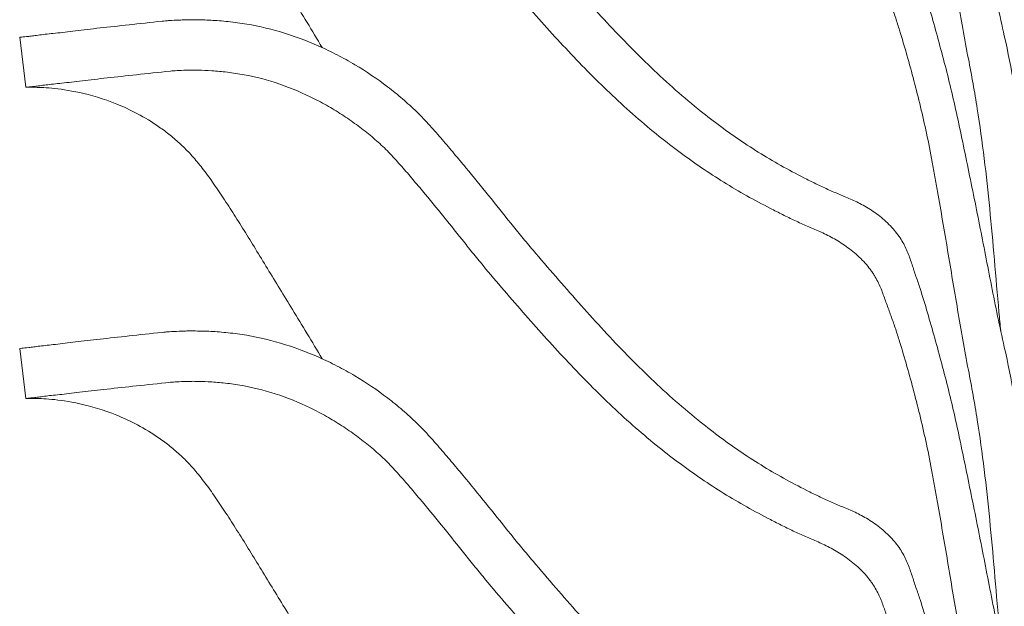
# Model space of a CAD drawing. Header units: centimetres. Extents: x -28 to 145, y -313 to 96.
# Tile 48 of 64: x 79 to 94, y -101 to -92. Entities that reach past the tile are written whole.
import ezdxf

# ---------------------------------------------------------------- set-up
doc = ezdxf.new("R2010")
doc.units = ezdxf.units.CM
doc.layers.add('Main lines', color=7, linetype='Continuous', lineweight=13, true_color=0x000000)
doc.layers.add('Predefinito', color=7, linetype='Continuous', true_color=0x000000)

# ---------------------------------------------------------------- blocks, each defined once
blk = doc.blocks.new('CB-298_Petal_Stacked_2D_Side')
at = {"layer": 'Main lines'}
for p, q in [((-39.217, 106.049), (-39.125, 105.282)), ((-39.217, 101.276), (-39.125, 100.509))]:
    blk.add_line(p, q, dxfattribs=at)
for points, knots in [([(-28.809, 104.954), (-29.072, 105.167), (-29.325, 105.393), (-29.694, 105.749), (-29.816, 105.87), (-30.055, 106.116), (-30.173, 106.242), (-30.409, 106.496), (-30.526, 106.625), (-30.758, 106.887), (-30.874, 107.019), (-31.106, 107.286), (-31.222, 107.421), (-31.395, 107.625), (-31.453, 107.694), (-31.567, 107.833), (-31.624, 107.902), (-31.793, 108.113), (-31.906, 108.254), (-32.135, 108.538), (-32.251, 108.68), (-32.429, 108.894), (-32.488, 108.966), (-32.608, 109.109), (-32.669, 109.18), (-32.761, 109.288), (-32.793, 109.324), (-32.856, 109.396), (-32.888, 109.432), (-32.953, 109.503), (-32.986, 109.539), (-33.053, 109.609), (-33.088, 109.644), (-33.193, 109.747), (-33.265, 109.813), (-33.415, 109.941), (-33.492, 110.003), (-33.729, 110.184), (-33.896, 110.298), (-34.161, 110.455), (-34.252, 110.505), (-34.436, 110.6), (-34.529, 110.644), (-34.814, 110.77), (-35.011, 110.842), (-35.214, 110.903)], [125.20917, 125.20917, 125.20917, 125.20917, 137.990286, 137.990286, 144.380844, 144.380844, 150.771402, 150.771402, 157.161961, 157.161961, 163.552519, 163.552519, 169.943077, 169.943077, 173.138356, 173.138356, 176.333635, 176.333635, 182.724193, 182.724193, 189.114751, 189.114751, 192.310031, 192.310031, 195.50531, 195.50531, 197.102949, 197.102949, 198.700589, 198.700589, 200.298228, 200.298228, 201.895868, 201.895868, 205.091147, 205.091147, 208.286426, 208.286426, 214.676984, 214.676984, 217.872263, 217.872263, 221.067542, 221.067542, 227.4581, 227.4581, 227.4581, 227.4581]), ([(-35.225, 110.103), (-35.041, 110.039), (-34.865, 109.964), (-34.611, 109.837), (-34.528, 109.792), (-34.369, 109.698), (-34.291, 109.65), (-34.14, 109.549), (-34.067, 109.496), (-33.925, 109.389), (-33.855, 109.334), (-33.755, 109.249), (-33.723, 109.22), (-33.659, 109.162), (-33.627, 109.132), (-33.535, 109.041), (-33.476, 108.978), (-33.389, 108.881), (-33.36, 108.848), (-33.303, 108.783), (-33.274, 108.75), (-33.189, 108.651), (-33.133, 108.584), (-32.966, 108.386), (-32.856, 108.252), (-32.639, 107.985), (-32.532, 107.851), (-32.373, 107.652), (-32.32, 107.585), (-32.213, 107.453), (-32.159, 107.387), (-31.998, 107.192), (-31.889, 107.064), (-31.671, 106.811), (-31.562, 106.686), (-31.344, 106.437), (-31.236, 106.315), (-31.016, 106.073), (-30.906, 105.954), (-30.684, 105.719), (-30.573, 105.603), (-30.347, 105.376), (-30.232, 105.264), (-30.001, 105.045), (-29.883, 104.938), (-29.645, 104.73), (-29.523, 104.628), (-29.4, 104.529)], [605.160599, 605.160599, 605.160599, 605.160599, 611.163291, 611.163291, 614.164637, 614.164637, 617.165983, 617.165983, 620.167329, 620.167329, 623.168675, 623.168675, 624.669348, 624.669348, 626.170021, 626.170021, 629.171367, 629.171367, 630.67204, 630.67204, 632.172714, 632.172714, 635.17406, 635.17406, 641.176752, 641.176752, 647.179444, 647.179444, 650.18079, 650.18079, 653.182136, 653.182136, 659.184828, 659.184828, 665.18752, 665.18752, 671.190212, 671.190212, 677.192904, 677.192904, 683.195596, 683.195596, 689.198288, 689.198288, 695.200981, 695.200981, 701.203673, 701.203673, 701.203673, 701.203673]), ([(-24.104, 106.071), (-24.175, 106.388), (-24.24, 106.702), (-24.332, 107.17), (-24.362, 107.326), (-24.423, 107.636), (-24.454, 107.791), (-24.515, 108.1), (-24.546, 108.254), (-24.608, 108.562), (-24.64, 108.715), (-24.702, 109.021), (-24.734, 109.174), (-24.798, 109.477), (-24.83, 109.628), (-24.864, 109.778)], [0, 0, 0, 0, 11.118981, 11.118981, 16.678471, 16.678471, 22.237961, 22.237961, 27.797452, 27.797452, 33.356942, 33.356942, 38.916432, 38.916432, 44.475923, 44.475923, 44.475923, 44.475923]), ([(-29.4, 109.302), (-29.19, 109.133), (-28.974, 108.973), (-28.639, 108.746), (-28.526, 108.672), (-28.295, 108.529), (-28.177, 108.459), (-27.938, 108.325), (-27.817, 108.26), (-27.632, 108.165), (-27.57, 108.134), (-27.445, 108.072), (-27.383, 108.041), (-27.256, 107.982), (-27.193, 107.954), (-27.066, 107.899), (-27.002, 107.872), (-26.872, 107.814), (-26.806, 107.782), (-26.703, 107.725), (-26.668, 107.705), (-26.599, 107.661), (-26.564, 107.638), (-26.495, 107.589), (-26.461, 107.563), (-26.394, 107.508), (-26.362, 107.479), (-26.3, 107.42), (-26.269, 107.389), (-26.213, 107.327), (-26.188, 107.296), (-26.152, 107.248), (-26.14, 107.232), (-26.119, 107.2), (-26.108, 107.184), (-26.079, 107.137), (-26.062, 107.106), (-26.015, 107.014), (-25.991, 106.954), (-25.958, 106.865), (-25.948, 106.835), (-25.926, 106.775), (-25.915, 106.745), (-25.882, 106.654), (-25.859, 106.593), (-25.814, 106.469), (-25.792, 106.407), (-25.751, 106.283), (-25.731, 106.22), (-25.634, 105.905), (-25.56, 105.646), (-25.421, 105.119), (-25.357, 104.852), (-25.298, 104.58)], [701.203673, 701.203673, 701.203673, 701.203673, 711.391644, 711.391644, 716.48563, 716.48563, 721.579615, 721.579615, 726.673601, 726.673601, 729.220594, 729.220594, 731.767587, 731.767587, 734.31458, 734.31458, 736.861572, 736.861572, 739.408565, 739.408565, 740.682062, 740.682062, 741.955558, 741.955558, 743.229055, 743.229055, 744.502551, 744.502551, 745.776047, 745.776047, 747.049544, 747.049544, 747.686292, 747.686292, 748.32304, 748.32304, 749.596537, 749.596537, 752.14353, 752.14353, 753.417026, 753.417026, 754.690522, 754.690522, 757.237515, 757.237515, 759.784508, 759.784508, 762.331501, 762.331501, 772.519472, 772.519472, 782.707444, 782.707444, 782.707444, 782.707444]), ([(-25.129, 108.458), (-25.103, 108.308), (-25.077, 108.158), (-25.025, 107.856), (-24.999, 107.705), (-24.948, 107.402), (-24.923, 107.251), (-24.872, 106.947), (-24.846, 106.794), (-24.795, 106.489), (-24.769, 106.336), (-24.714, 106.029), (-24.686, 105.874), (-24.655, 105.719)], [793.717652, 793.717652, 793.717652, 793.717652, 799.222756, 799.222756, 804.72786, 804.72786, 810.232964, 810.232964, 815.738068, 815.738068, 821.243173, 821.243173, 826.748277, 826.748277, 826.748277, 826.748277]), ([(-24.864, 105.005), (-24.895, 105.142), (-24.927, 105.278), (-24.994, 105.548), (-25.029, 105.682), (-25.1, 105.948), (-25.136, 106.08), (-25.209, 106.34), (-25.246, 106.469), (-25.32, 106.723), (-25.357, 106.847), (-25.417, 107.033), (-25.439, 107.094), (-25.47, 107.186), (-25.48, 107.216), (-25.501, 107.277), (-25.51, 107.306), (-25.52, 107.336)], [44.475923, 44.475923, 44.475923, 44.475923, 49.52175, 49.52175, 54.567578, 54.567578, 59.613406, 59.613406, 64.659234, 64.659234, 69.705062, 69.705062, 72.227976, 72.227976, 73.489433, 73.489433, 74.75089, 74.75089, 74.75089, 74.75089]), ([(-35.224, 106.965), (-35.16, 106.86), (-35.095, 106.754), (-34.881, 106.404), (-34.73, 106.152), (-34.575, 105.892)], [534.863965, 534.863965, 534.863965, 534.863965, 538.677082, 538.677082, 547.294086, 547.294086, 547.294086, 547.294086]), ([(-35.214, 106.131), (-35.415, 106.191), (-35.613, 106.234), (-35.852, 106.27), (-35.9, 106.276), (-35.994, 106.288), (-36.04, 106.293), (-36.176, 106.305), (-36.262, 106.311), (-36.425, 106.317), (-36.501, 106.318), (-36.608, 106.318), (-36.642, 106.317), (-36.707, 106.316), (-36.738, 106.315), (-36.824, 106.312), (-36.875, 106.309), (-36.941, 106.305), (-36.961, 106.303), (-36.998, 106.3), (-37.014, 106.299), (-37.028, 106.297)], [227.4581, 227.4581, 227.4581, 227.4581, 233.792591, 233.792591, 235.376213, 235.376213, 236.959836, 236.959836, 240.127081, 240.127081, 243.294326, 243.294326, 244.877949, 244.877949, 246.461572, 246.461572, 249.628817, 249.628817, 251.212439, 251.212439, 252.796062, 252.796062, 252.796062, 252.796062]), ([(-37.983, 106.193), (-38.051, 106.185), (-38.117, 106.178), (-38.242, 106.163), (-38.302, 106.156), (-38.416, 106.142), (-38.47, 106.135), (-38.573, 106.123), (-38.621, 106.117), (-38.713, 106.108), (-38.756, 106.103), (-38.836, 106.094), (-38.873, 106.09), (-38.942, 106.082), (-38.973, 106.077), (-39.03, 106.07), (-39.056, 106.066), (-39.125, 106.058), (-39.159, 106.055), (-39.205, 106.051), (-39.217, 106.049), (-39.217, 106.049)], [293.568252, 293.568252, 293.568252, 293.568252, 303.7613, 303.7613, 313.954348, 313.954348, 324.147395, 324.147395, 334.340443, 334.340443, 344.53349, 344.53349, 354.726538, 354.726538, 364.919586, 364.919586, 375.112633, 375.112633, 395.498728, 395.498728, 415.884678, 415.884678, 415.884678, 415.884678]), ([(-28.809, 100.181), (-29.072, 100.394), (-29.325, 100.62), (-29.694, 100.976), (-29.816, 101.097), (-30.055, 101.343), (-30.173, 101.469), (-30.409, 101.723), (-30.526, 101.852), (-30.758, 102.114), (-30.874, 102.246), (-31.106, 102.513), (-31.222, 102.648), (-31.395, 102.853), (-31.453, 102.921), (-31.567, 103.06), (-31.624, 103.129), (-31.793, 103.34), (-31.906, 103.481), (-32.135, 103.765), (-32.251, 103.907), (-32.429, 104.121), (-32.488, 104.193), (-32.608, 104.336), (-32.669, 104.408), (-32.761, 104.515), (-32.793, 104.551), (-32.856, 104.623), (-32.888, 104.659), (-32.953, 104.73), (-32.986, 104.766), (-33.053, 104.836), (-33.088, 104.871), (-33.193, 104.974), (-33.265, 105.04), (-33.415, 105.168), (-33.492, 105.23), (-33.729, 105.411), (-33.896, 105.525), (-34.161, 105.682), (-34.252, 105.732), (-34.436, 105.827), (-34.529, 105.872), (-34.814, 105.997), (-35.011, 106.07), (-35.214, 106.131)], [125.20917, 125.20917, 125.20917, 125.20917, 137.990286, 137.990286, 144.380844, 144.380844, 150.771402, 150.771402, 157.161961, 157.161961, 163.552519, 163.552519, 169.943077, 169.943077, 173.138356, 173.138356, 176.333635, 176.333635, 182.724193, 182.724193, 189.114751, 189.114751, 192.310031, 192.310031, 195.50531, 195.50531, 197.102949, 197.102949, 198.700589, 198.700589, 200.298228, 200.298228, 201.895868, 201.895868, 205.091147, 205.091147, 208.286426, 208.286426, 214.676984, 214.676984, 217.872263, 217.872263, 221.067542, 221.067542, 227.4581, 227.4581, 227.4581, 227.4581]), ([(-19.151, 94.169), (-19.259, 94.212), (-19.366, 94.258), (-19.595, 94.364), (-19.718, 94.426), (-19.96, 94.559), (-20.08, 94.63), (-20.316, 94.782), (-20.433, 94.862), (-20.605, 94.991), (-20.662, 95.035), (-20.774, 95.125), (-20.83, 95.171), (-21.102, 95.407), (-21.306, 95.61), (-21.594, 95.937), (-21.686, 96.049), (-21.82, 96.224), (-21.863, 96.283), (-21.949, 96.403), (-21.991, 96.464), (-22.197, 96.772), (-22.343, 97.028), (-22.605, 97.557), (-22.721, 97.83), (-22.876, 98.25), (-22.924, 98.392), (-23.014, 98.676), (-23.055, 98.818), (-23.169, 99.244), (-23.232, 99.528), (-23.312, 99.953), (-23.336, 100.095), (-23.369, 100.307), (-23.38, 100.378), (-23.4, 100.519), (-23.41, 100.589), (-23.456, 100.937), (-23.486, 101.211), (-23.542, 101.751), (-23.566, 102.017), (-23.614, 102.541), (-23.637, 102.8), (-23.71, 103.568), (-23.763, 104.071), (-23.868, 104.82), (-23.907, 105.069), (-23.997, 105.568), (-24.047, 105.819), (-24.104, 106.071)], [-146.059359, -146.059359, -146.059359, -146.059359, -142.269605, -142.269605, -137.82368, -137.82368, -133.377755, -133.377755, -128.93183, -128.93183, -126.708867, -126.708867, -124.485905, -124.485905, -115.594054, -115.594054, -111.148129, -111.148129, -108.925166, -108.925166, -106.702204, -106.702204, -97.810354, -97.810354, -88.918503, -88.918503, -84.472578, -84.472578, -80.026653, -80.026653, -71.134803, -71.134803, -66.688877, -66.688877, -64.465915, -64.465915, -62.242952, -62.242952, -53.351102, -53.351102, -44.459252, -44.459252, -35.567401, -35.567401, -17.783701, -17.783701, -8.89185, -8.89185, 0, 0, 0, 0]), ([(-24.655, 105.719), (-24.629, 105.591), (-24.606, 105.463), (-24.561, 105.208), (-24.54, 105.081), (-24.48, 104.7), (-24.445, 104.446), (-24.349, 103.681), (-24.303, 103.166), (-24.233, 102.374), (-24.21, 102.106), (-24.177, 101.738), (-24.168, 101.643), (-24.158, 101.547)], [826.748277, 826.748277, 826.748277, 826.748277, 831.298096, 831.298096, 835.847915, 835.847915, 844.947553, 844.947553, 863.146828, 863.146828, 872.246466, 872.246466, 875.417139, 875.417139, 875.417139, 875.417139]), ([(-37.873, 105.427), (-37.734, 105.442), (-37.584, 105.458), (-37.261, 105.493), (-37.088, 105.512), (-36.904, 105.531)], [539.855413, 539.855413, 539.855413, 539.855413, 560.406981, 560.406981, 580.958549, 580.958549, 580.958549, 580.958549]), ([(-36.904, 105.531), (-36.876, 105.534), (-36.842, 105.536), (-36.76, 105.541), (-36.713, 105.543), (-36.632, 105.545), (-36.604, 105.545), (-36.543, 105.545), (-36.511, 105.545), (-36.413, 105.543), (-36.343, 105.541), (-36.193, 105.531), (-36.113, 105.524), (-35.988, 105.509), (-35.945, 105.503), (-35.858, 105.49), (-35.815, 105.483), (-35.594, 105.442), (-35.411, 105.396), (-35.225, 105.331)], [580.958549, 580.958549, 580.958549, 580.958549, 583.983805, 583.983805, 587.009061, 587.009061, 588.521689, 588.521689, 590.034318, 590.034318, 593.059574, 593.059574, 596.08483, 596.08483, 597.597458, 597.597458, 599.110086, 599.110086, 605.160599, 605.160599, 605.160599, 605.160599]), ([(-39.125, 105.282), (-39.125, 105.282), (-39.113, 105.283), (-39.067, 105.288), (-39.032, 105.291), (-38.962, 105.299), (-38.936, 105.303), (-38.878, 105.311), (-38.847, 105.315), (-38.742, 105.328), (-38.661, 105.336), (-38.522, 105.351), (-38.473, 105.357), (-38.368, 105.369), (-38.313, 105.376), (-38.139, 105.397), (-38.012, 105.411), (-37.873, 105.427)], [416.65733, 416.65733, 416.65733, 416.65733, 437.097575, 437.097575, 457.649142, 457.649142, 467.924926, 467.924926, 478.20071, 478.20071, 498.752278, 498.752278, 509.028062, 509.028062, 519.303845, 519.303845, 539.855413, 539.855413, 539.855413, 539.855413]), ([(-39.125, 105.282), (-39.11, 105.282), (-39.07, 105.283), (-38.937, 105.282), (-38.844, 105.28), (-38.607, 105.258), (-38.463, 105.238), (-38.126, 105.164), (-37.934, 105.109), (-37.624, 104.984), (-37.517, 104.934), (-37.298, 104.818), (-37.186, 104.751), (-37.019, 104.634), (-36.963, 104.592), (-36.852, 104.503), (-36.797, 104.456), (-36.69, 104.356), (-36.639, 104.305), (-36.563, 104.222), (-36.537, 104.193), (-36.486, 104.131), (-36.46, 104.099), (-36.381, 104), (-36.328, 103.929), (-36.222, 103.779), (-36.168, 103.7), (-36.058, 103.534), (-36.002, 103.448), (-35.889, 103.272), (-35.832, 103.181), (-35.716, 102.996), (-35.658, 102.9), (-35.538, 102.705), (-35.477, 102.605), (-35.352, 102.401), (-35.289, 102.297), (-35.224, 102.192)], [416.65733, 416.65733, 416.65733, 416.65733, 431.909799, 431.909799, 447.162268, 447.162268, 462.414737, 462.414737, 477.667206, 477.667206, 485.293441, 485.293441, 492.919675, 492.919675, 496.732792, 496.732792, 500.54591, 500.54591, 504.359027, 504.359027, 506.265586, 506.265586, 508.172144, 508.172144, 511.985261, 511.985261, 515.798379, 515.798379, 519.611496, 519.611496, 523.424613, 523.424613, 527.23773, 527.23773, 531.050848, 531.050848, 534.863965, 534.863965, 534.863965, 534.863965]), ([(-35.225, 105.331), (-35.041, 105.267), (-34.865, 105.192), (-34.611, 105.064), (-34.528, 105.019), (-34.369, 104.926), (-34.291, 104.877), (-34.14, 104.776), (-34.067, 104.723), (-33.925, 104.616), (-33.855, 104.561), (-33.755, 104.476), (-33.723, 104.447), (-33.659, 104.389), (-33.627, 104.36), (-33.535, 104.268), (-33.476, 104.205), (-33.389, 104.108), (-33.36, 104.076), (-33.303, 104.01), (-33.274, 103.977), (-33.189, 103.878), (-33.133, 103.811), (-32.966, 103.613), (-32.856, 103.48), (-32.639, 103.212), (-32.532, 103.079), (-32.373, 102.879), (-32.32, 102.812), (-32.213, 102.68), (-32.159, 102.614), (-31.998, 102.419), (-31.889, 102.292), (-31.671, 102.039), (-31.562, 101.913), (-31.344, 101.664), (-31.236, 101.542), (-31.016, 101.301), (-30.906, 101.181), (-30.684, 100.946), (-30.573, 100.83), (-30.347, 100.603), (-30.232, 100.491), (-30.001, 100.272), (-29.883, 100.165), (-29.645, 99.957), (-29.523, 99.855), (-29.4, 99.756)], [605.160599, 605.160599, 605.160599, 605.160599, 611.163291, 611.163291, 614.164637, 614.164637, 617.165983, 617.165983, 620.167329, 620.167329, 623.168675, 623.168675, 624.669348, 624.669348, 626.170021, 626.170021, 629.171367, 629.171367, 630.67204, 630.67204, 632.172714, 632.172714, 635.17406, 635.17406, 641.176752, 641.176752, 647.179444, 647.179444, 650.18079, 650.18079, 653.182136, 653.182136, 659.184828, 659.184828, 665.18752, 665.18752, 671.190212, 671.190212, 677.192904, 677.192904, 683.195596, 683.195596, 689.198288, 689.198288, 695.200981, 695.200981, 701.203673, 701.203673, 701.203673, 701.203673]), ([(-25.52, 102.563), (-25.54, 102.623), (-25.559, 102.682), (-25.608, 102.803), (-25.637, 102.863), (-25.693, 102.957), (-25.714, 102.988), (-25.759, 103.05), (-25.784, 103.081), (-25.837, 103.142), (-25.867, 103.172), (-25.928, 103.231), (-25.959, 103.259), (-26.024, 103.312), (-26.058, 103.338), (-26.125, 103.386), (-26.159, 103.408), (-26.227, 103.45), (-26.262, 103.469), (-26.328, 103.504), (-26.361, 103.521), (-26.458, 103.567), (-26.521, 103.593), (-26.614, 103.631), (-26.645, 103.644), (-26.707, 103.67), (-26.737, 103.683), (-26.83, 103.724), (-26.891, 103.752), (-27.014, 103.811), (-27.075, 103.841), (-27.256, 103.932), (-27.374, 103.994), (-27.609, 104.124), (-27.724, 104.192), (-27.951, 104.332), (-28.063, 104.405), (-28.392, 104.629), (-28.603, 104.788), (-28.809, 104.954)], [74.75089, 74.75089, 74.75089, 74.75089, 77.273804, 77.273804, 79.796718, 79.796718, 81.058175, 81.058175, 82.319632, 82.319632, 83.581089, 83.581089, 84.842546, 84.842546, 86.104003, 86.104003, 87.36546, 87.36546, 88.626917, 88.626917, 89.888374, 89.888374, 92.411288, 92.411288, 93.672745, 93.672745, 94.934202, 94.934202, 97.457116, 97.457116, 99.98003, 99.98003, 105.025858, 105.025858, 110.071686, 110.071686, 115.117514, 115.117514, 125.20917, 125.20917, 125.20917, 125.20917]), ([(-24.104, 101.298), (-24.175, 101.616), (-24.24, 101.929), (-24.332, 102.398), (-24.362, 102.553), (-24.423, 102.863), (-24.454, 103.018), (-24.515, 103.327), (-24.546, 103.482), (-24.608, 103.789), (-24.64, 103.943), (-24.702, 104.248), (-24.734, 104.401), (-24.798, 104.704), (-24.83, 104.855), (-24.864, 105.005)], [0, 0, 0, 0, 11.118981, 11.118981, 16.678471, 16.678471, 22.237961, 22.237961, 27.797452, 27.797452, 33.356942, 33.356942, 38.916432, 38.916432, 44.475923, 44.475923, 44.475923, 44.475923]), ([(-29.4, 104.529), (-29.19, 104.361), (-28.974, 104.2), (-28.639, 103.973), (-28.526, 103.899), (-28.295, 103.756), (-28.177, 103.687), (-27.938, 103.552), (-27.817, 103.488), (-27.632, 103.393), (-27.57, 103.361), (-27.445, 103.299), (-27.383, 103.268), (-27.256, 103.209), (-27.193, 103.181), (-27.066, 103.126), (-27.002, 103.1), (-26.872, 103.041), (-26.806, 103.009), (-26.703, 102.952), (-26.668, 102.932), (-26.599, 102.888), (-26.564, 102.865), (-26.495, 102.816), (-26.461, 102.79), (-26.394, 102.735), (-26.362, 102.707), (-26.3, 102.647), (-26.269, 102.617), (-26.213, 102.555), (-26.188, 102.523), (-26.152, 102.475), (-26.14, 102.459), (-26.119, 102.427), (-26.108, 102.411), (-26.079, 102.364), (-26.062, 102.333), (-26.015, 102.241), (-25.991, 102.182), (-25.958, 102.092), (-25.948, 102.062), (-25.926, 102.002), (-25.915, 101.972), (-25.882, 101.881), (-25.859, 101.82), (-25.814, 101.696), (-25.792, 101.634), (-25.751, 101.51), (-25.731, 101.447), (-25.634, 101.132), (-25.56, 100.873), (-25.421, 100.346), (-25.357, 100.079), (-25.298, 99.807)], [701.203673, 701.203673, 701.203673, 701.203673, 711.391644, 711.391644, 716.48563, 716.48563, 721.579615, 721.579615, 726.673601, 726.673601, 729.220594, 729.220594, 731.767587, 731.767587, 734.31458, 734.31458, 736.861572, 736.861572, 739.408565, 739.408565, 740.682062, 740.682062, 741.955558, 741.955558, 743.229055, 743.229055, 744.502551, 744.502551, 745.776047, 745.776047, 747.049544, 747.049544, 747.686292, 747.686292, 748.32304, 748.32304, 749.596537, 749.596537, 752.14353, 752.14353, 753.417026, 753.417026, 754.690522, 754.690522, 757.237515, 757.237515, 759.784508, 759.784508, 762.331501, 762.331501, 772.519472, 772.519472, 782.707444, 782.707444, 782.707444, 782.707444]), ([(-25.298, 104.58), (-25.266, 104.432), (-25.237, 104.283), (-25.195, 104.06), (-25.182, 103.985), (-25.155, 103.835), (-25.142, 103.76), (-25.129, 103.685)], [782.707444, 782.707444, 782.707444, 782.707444, 788.212548, 788.212548, 790.9651, 790.9651, 793.717652, 793.717652, 793.717652, 793.717652]), ([(-25.129, 103.685), (-25.103, 103.535), (-25.077, 103.385), (-25.025, 103.083), (-24.999, 102.932), (-24.948, 102.63), (-24.923, 102.478), (-24.872, 102.174), (-24.846, 102.021), (-24.795, 101.716), (-24.769, 101.563), (-24.714, 101.256), (-24.686, 101.101), (-24.655, 100.946)], [793.717652, 793.717652, 793.717652, 793.717652, 799.222756, 799.222756, 804.72786, 804.72786, 810.232964, 810.232964, 815.738068, 815.738068, 821.243173, 821.243173, 826.748277, 826.748277, 826.748277, 826.748277]), ([(-24.864, 100.232), (-24.895, 100.369), (-24.927, 100.505), (-24.994, 100.775), (-25.029, 100.909), (-25.1, 101.175), (-25.136, 101.307), (-25.209, 101.567), (-25.246, 101.696), (-25.32, 101.95), (-25.357, 102.075), (-25.417, 102.26), (-25.439, 102.322), (-25.47, 102.413), (-25.48, 102.443), (-25.501, 102.504), (-25.51, 102.534), (-25.52, 102.563)], [44.475923, 44.475923, 44.475923, 44.475923, 49.52175, 49.52175, 54.567578, 54.567578, 59.613406, 59.613406, 64.659234, 64.659234, 69.705062, 69.705062, 72.227976, 72.227976, 73.489433, 73.489433, 74.75089, 74.75089, 74.75089, 74.75089]), ([(-35.224, 102.192), (-35.16, 102.087), (-35.095, 101.981), (-34.881, 101.631), (-34.73, 101.38), (-34.575, 101.119)], [534.863965, 534.863965, 534.863965, 534.863965, 538.677082, 538.677082, 547.294086, 547.294086, 547.294086, 547.294086]), ([(-37.983, 101.42), (-38.051, 101.412), (-38.117, 101.405), (-38.242, 101.391), (-38.302, 101.383), (-38.416, 101.369), (-38.47, 101.363), (-38.573, 101.35), (-38.621, 101.345), (-38.713, 101.335), (-38.756, 101.33), (-38.836, 101.322), (-38.873, 101.317), (-38.942, 101.309), (-38.973, 101.305), (-39.03, 101.297), (-39.056, 101.294), (-39.125, 101.286), (-39.159, 101.282), (-39.205, 101.278), (-39.217, 101.276), (-39.217, 101.276)], [293.568255, 293.568255, 293.568255, 293.568255, 303.761303, 303.761303, 313.954351, 313.954351, 324.147399, 324.147399, 334.340447, 334.340447, 344.533495, 344.533495, 354.726543, 354.726543, 364.919592, 364.919592, 375.11264, 375.11264, 395.498736, 395.498736, 415.884678, 415.884678, 415.884678, 415.884678]), ([(-35.214, 101.358), (-35.415, 101.418), (-35.613, 101.461), (-35.852, 101.497), (-35.9, 101.504), (-35.994, 101.515), (-36.04, 101.52), (-36.176, 101.532), (-36.262, 101.538), (-36.425, 101.544), (-36.501, 101.545), (-36.608, 101.545), (-36.642, 101.545), (-36.707, 101.543), (-36.738, 101.542), (-36.824, 101.539), (-36.875, 101.536), (-36.941, 101.532), (-36.961, 101.53), (-36.998, 101.527), (-37.014, 101.526), (-37.028, 101.524)], [227.4581, 227.4581, 227.4581, 227.4581, 233.792591, 233.792591, 235.376213, 235.376213, 236.959836, 236.959836, 240.127081, 240.127081, 243.294326, 243.294326, 244.877949, 244.877949, 246.461572, 246.461572, 249.628817, 249.628817, 251.212439, 251.212439, 252.796062, 252.796062, 252.796062, 252.796062]), ([(-28.809, 95.408), (-29.072, 95.621), (-29.325, 95.848), (-29.694, 96.203), (-29.816, 96.324), (-30.055, 96.571), (-30.173, 96.696), (-30.409, 96.951), (-30.526, 97.08), (-30.758, 97.341), (-30.874, 97.474), (-31.106, 97.74), (-31.222, 97.875), (-31.395, 98.08), (-31.453, 98.148), (-31.567, 98.287), (-31.624, 98.357), (-31.793, 98.567), (-31.906, 98.708), (-32.135, 98.992), (-32.251, 99.135), (-32.429, 99.349), (-32.488, 99.42), (-32.608, 99.563), (-32.669, 99.635), (-32.761, 99.742), (-32.793, 99.778), (-32.856, 99.85), (-32.888, 99.886), (-32.953, 99.957), (-32.986, 99.993), (-33.053, 100.063), (-33.088, 100.098), (-33.193, 100.201), (-33.265, 100.267), (-33.415, 100.395), (-33.492, 100.458), (-33.729, 100.638), (-33.896, 100.752), (-34.161, 100.909), (-34.252, 100.96), (-34.436, 101.054), (-34.529, 101.099), (-34.814, 101.224), (-35.011, 101.297), (-35.214, 101.358)], [125.20917, 125.20917, 125.20917, 125.20917, 137.990286, 137.990286, 144.380844, 144.380844, 150.771402, 150.771402, 157.161961, 157.161961, 163.552519, 163.552519, 169.943077, 169.943077, 173.138356, 173.138356, 176.333635, 176.333635, 182.724193, 182.724193, 189.114751, 189.114751, 192.310031, 192.310031, 195.50531, 195.50531, 197.102949, 197.102949, 198.700589, 198.700589, 200.298228, 200.298228, 201.895868, 201.895868, 205.091147, 205.091147, 208.286426, 208.286426, 214.676984, 214.676984, 217.872263, 217.872263, 221.067542, 221.067542, 227.4581, 227.4581, 227.4581, 227.4581]), ([(-20.15, 89.903), (-20.166, 89.913), (-20.182, 89.923), (-20.316, 90.009), (-20.433, 90.09), (-20.605, 90.218), (-20.662, 90.262), (-20.774, 90.353), (-20.83, 90.399), (-21.102, 90.634), (-21.306, 90.837), (-21.594, 91.164), (-21.686, 91.276), (-21.82, 91.451), (-21.863, 91.51), (-21.949, 91.63), (-21.991, 91.691), (-22.197, 91.999), (-22.343, 92.256), (-22.605, 92.784), (-22.721, 93.057), (-22.876, 93.477), (-22.924, 93.619), (-23.014, 93.903), (-23.055, 94.045), (-23.169, 94.471), (-23.232, 94.755), (-23.312, 95.18), (-23.336, 95.322), (-23.369, 95.534), (-23.38, 95.605), (-23.4, 95.746), (-23.41, 95.816), (-23.456, 96.165), (-23.486, 96.439), (-23.542, 96.978), (-23.566, 97.244), (-23.614, 97.768), (-23.637, 98.027), (-23.71, 98.796), (-23.763, 99.298), (-23.868, 100.047), (-23.907, 100.296), (-23.997, 100.795), (-24.047, 101.046), (-24.104, 101.298)], [-133.980619, -133.980619, -133.980619, -133.980619, -133.377755, -133.377755, -128.93183, -128.93183, -126.708867, -126.708867, -124.485905, -124.485905, -115.594054, -115.594054, -111.148129, -111.148129, -108.925166, -108.925166, -106.702204, -106.702204, -97.810354, -97.810354, -88.918503, -88.918503, -84.472578, -84.472578, -80.026653, -80.026653, -71.134803, -71.134803, -66.688877, -66.688877, -64.465915, -64.465915, -62.242952, -62.242952, -53.351102, -53.351102, -44.459252, -44.459252, -35.567401, -35.567401, -17.783701, -17.783701, -8.89185, -8.89185, 0, 0, 0, 0]), ([(-24.655, 100.946), (-24.629, 100.818), (-24.606, 100.69), (-24.561, 100.435), (-24.54, 100.308), (-24.48, 99.927), (-24.445, 99.673), (-24.349, 98.908), (-24.303, 98.394), (-24.233, 97.601), (-24.21, 97.333), (-24.177, 96.965), (-24.168, 96.87), (-24.158, 96.774)], [826.748277, 826.748277, 826.748277, 826.748277, 831.298096, 831.298096, 835.847915, 835.847915, 844.947553, 844.947553, 863.146828, 863.146828, 872.246466, 872.246466, 875.41907, 875.41907, 875.41907, 875.41907]), ([(-37.873, 100.654), (-38.012, 100.639), (-38.139, 100.624), (-38.313, 100.603), (-38.368, 100.596), (-38.473, 100.584), (-38.522, 100.578), (-38.661, 100.563), (-38.742, 100.555), (-38.847, 100.542), (-38.878, 100.538), (-38.936, 100.53), (-38.962, 100.527), (-39.032, 100.518), (-39.067, 100.515), (-39.114, 100.511), (-39.125, 100.509), (-39.125, 100.509)], [286.865033, 286.865033, 286.865033, 286.865033, 307.402685, 307.402685, 317.671511, 317.671511, 327.940337, 327.940337, 348.47799, 348.47799, 358.746816, 358.746816, 369.015642, 369.015642, 389.553294, 389.553294, 410.090947, 410.090947, 410.090947, 410.090947]), ([(-36.904, 100.758), (-37.088, 100.739), (-37.261, 100.72), (-37.584, 100.685), (-37.734, 100.669), (-37.873, 100.654)], [245.789728, 245.789728, 245.789728, 245.789728, 266.32738, 266.32738, 286.865033, 286.865033, 286.865033, 286.865033]), ([(-35.225, 100.558), (-35.411, 100.623), (-35.594, 100.669), (-35.815, 100.71), (-35.858, 100.717), (-35.945, 100.73), (-35.988, 100.736), (-36.113, 100.751), (-36.193, 100.758), (-36.343, 100.768), (-36.413, 100.771), (-36.511, 100.772), (-36.543, 100.773), (-36.604, 100.772), (-36.632, 100.772), (-36.713, 100.77), (-36.76, 100.768), (-36.842, 100.763), (-36.876, 100.761), (-36.904, 100.758)], [221.587678, 221.587678, 221.587678, 221.587678, 227.63819, 227.63819, 229.150818, 229.150818, 230.663447, 230.663447, 233.688703, 233.688703, 236.713959, 236.713959, 238.226587, 238.226587, 239.739215, 239.739215, 242.764472, 242.764472, 245.789728, 245.789728, 245.789728, 245.789728]), ([(-39.125, 100.509), (-39.11, 100.509), (-39.07, 100.511), (-38.937, 100.509), (-38.844, 100.507), (-38.607, 100.485), (-38.463, 100.465), (-38.126, 100.391), (-37.934, 100.337), (-37.624, 100.211), (-37.517, 100.162), (-37.298, 100.045), (-37.186, 99.978), (-37.019, 99.861), (-36.963, 99.819), (-36.852, 99.73), (-36.797, 99.683), (-36.69, 99.584), (-36.639, 99.533), (-36.563, 99.449), (-36.537, 99.42), (-36.486, 99.359), (-36.46, 99.327), (-36.381, 99.227), (-36.328, 99.156), (-36.222, 99.006), (-36.168, 98.927), (-36.058, 98.761), (-36.002, 98.675), (-35.889, 98.499), (-35.832, 98.409), (-35.716, 98.223), (-35.658, 98.127), (-35.538, 97.932), (-35.477, 97.832), (-35.352, 97.628), (-35.289, 97.524), (-35.224, 97.419)], [410.090947, 410.090947, 410.090947, 410.090947, 425.343416, 425.343416, 440.595885, 440.595885, 455.848354, 455.848354, 471.100823, 471.100823, 478.727057, 478.727057, 486.353292, 486.353292, 490.166409, 490.166409, 493.979526, 493.979526, 497.792643, 497.792643, 499.699202, 499.699202, 501.605761, 501.605761, 505.418878, 505.418878, 509.231995, 509.231995, 513.045112, 513.045112, 516.85823, 516.85823, 520.671347, 520.671347, 524.484464, 524.484464, 528.297581, 528.297581, 528.297581, 528.297581]), ([(-29.4, 94.984), (-29.523, 95.083), (-29.645, 95.184), (-29.883, 95.393), (-30.001, 95.5), (-30.232, 95.718), (-30.347, 95.83), (-30.573, 96.058), (-30.684, 96.174), (-30.906, 96.409), (-31.016, 96.528), (-31.236, 96.769), (-31.344, 96.892), (-31.562, 97.14), (-31.671, 97.266), (-31.889, 97.519), (-31.998, 97.646), (-32.159, 97.842), (-32.213, 97.907), (-32.32, 98.04), (-32.373, 98.106), (-32.532, 98.306), (-32.639, 98.44), (-32.856, 98.707), (-32.966, 98.84), (-33.133, 99.039), (-33.189, 99.105), (-33.274, 99.204), (-33.303, 99.237), (-33.36, 99.303), (-33.389, 99.335), (-33.476, 99.432), (-33.535, 99.496), (-33.627, 99.587), (-33.659, 99.616), (-33.723, 99.674), (-33.755, 99.703), (-33.855, 99.788), (-33.925, 99.843), (-34.067, 99.951), (-34.14, 100.003), (-34.291, 100.104), (-34.369, 100.153), (-34.528, 100.246), (-34.611, 100.291), (-34.865, 100.419), (-35.041, 100.494), (-35.225, 100.558)], [125.544604, 125.544604, 125.544604, 125.544604, 131.547296, 131.547296, 137.549988, 137.549988, 143.55268, 143.55268, 149.555372, 149.555372, 155.558065, 155.558065, 161.560757, 161.560757, 167.563449, 167.563449, 173.566141, 173.566141, 176.567487, 176.567487, 179.568833, 179.568833, 185.571525, 185.571525, 191.574217, 191.574217, 194.575563, 194.575563, 196.076236, 196.076236, 197.576909, 197.576909, 200.578255, 200.578255, 202.078928, 202.078928, 203.579601, 203.579601, 206.580947, 206.580947, 209.582293, 209.582293, 212.583639, 212.583639, 215.584986, 215.584986, 221.587678, 221.587678, 221.587678, 221.587678]), ([(-24.104, 96.526), (-24.175, 96.843), (-24.24, 97.157), (-24.332, 97.625), (-24.362, 97.78), (-24.423, 98.091), (-24.454, 98.245), (-24.515, 98.554), (-24.546, 98.709), (-24.608, 99.016), (-24.64, 99.17), (-24.702, 99.476), (-24.734, 99.628), (-24.798, 99.932), (-24.83, 100.082), (-24.864, 100.232)], [0, 0, 0, 0, 11.118981, 11.118981, 16.678471, 16.678471, 22.237961, 22.237961, 27.797452, 27.797452, 33.356942, 33.356942, 38.916432, 38.916432, 44.475923, 44.475923, 44.475923, 44.475923]), ([(-25.52, 97.791), (-25.54, 97.85), (-25.559, 97.909), (-25.608, 98.03), (-25.637, 98.091), (-25.693, 98.184), (-25.714, 98.216), (-25.759, 98.278), (-25.784, 98.308), (-25.837, 98.369), (-25.867, 98.4), (-25.928, 98.458), (-25.959, 98.486), (-26.024, 98.539), (-26.058, 98.565), (-26.125, 98.613), (-26.159, 98.635), (-26.227, 98.677), (-26.262, 98.696), (-26.328, 98.732), (-26.361, 98.748), (-26.458, 98.794), (-26.521, 98.82), (-26.614, 98.858), (-26.645, 98.871), (-26.707, 98.897), (-26.737, 98.91), (-26.83, 98.951), (-26.891, 98.98), (-27.014, 99.038), (-27.075, 99.068), (-27.256, 99.159), (-27.374, 99.221), (-27.609, 99.352), (-27.724, 99.419), (-27.951, 99.56), (-28.063, 99.632), (-28.392, 99.856), (-28.603, 100.015), (-28.809, 100.181)], [74.75089, 74.75089, 74.75089, 74.75089, 77.273804, 77.273804, 79.796718, 79.796718, 81.058175, 81.058175, 82.319632, 82.319632, 83.581089, 83.581089, 84.842546, 84.842546, 86.104003, 86.104003, 87.36546, 87.36546, 88.626917, 88.626917, 89.888374, 89.888374, 92.411288, 92.411288, 93.672745, 93.672745, 94.934202, 94.934202, 97.457116, 97.457116, 99.98003, 99.98003, 105.025858, 105.025858, 110.071686, 110.071686, 115.117514, 115.117514, 125.20917, 125.20917, 125.20917, 125.20917]), ([(-29.4, 99.756), (-29.19, 99.588), (-28.974, 99.428), (-28.639, 99.2), (-28.526, 99.126), (-28.295, 98.983), (-28.177, 98.914), (-27.938, 98.78), (-27.817, 98.715), (-27.632, 98.62), (-27.57, 98.588), (-27.445, 98.526), (-27.383, 98.495), (-27.256, 98.436), (-27.193, 98.408), (-27.066, 98.353), (-27.002, 98.327), (-26.872, 98.268), (-26.806, 98.236), (-26.703, 98.179), (-26.668, 98.159), (-26.599, 98.116), (-26.564, 98.093), (-26.495, 98.043), (-26.461, 98.017), (-26.394, 97.962), (-26.362, 97.934), (-26.3, 97.875), (-26.269, 97.844), (-26.213, 97.782), (-26.188, 97.75), (-26.152, 97.702), (-26.14, 97.686), (-26.119, 97.654), (-26.108, 97.638), (-26.079, 97.591), (-26.062, 97.56), (-26.015, 97.469), (-25.991, 97.409), (-25.958, 97.319), (-25.948, 97.289), (-25.926, 97.229), (-25.915, 97.199), (-25.882, 97.108), (-25.859, 97.047), (-25.814, 96.924), (-25.792, 96.862), (-25.751, 96.737), (-25.731, 96.674), (-25.634, 96.359), (-25.56, 96.1), (-25.421, 95.573), (-25.357, 95.306), (-25.298, 95.035)], [701.203673, 701.203673, 701.203673, 701.203673, 711.391644, 711.391644, 716.48563, 716.48563, 721.579615, 721.579615, 726.673601, 726.673601, 729.220594, 729.220594, 731.767587, 731.767587, 734.31458, 734.31458, 736.861572, 736.861572, 739.408565, 739.408565, 740.682062, 740.682062, 741.955558, 741.955558, 743.229055, 743.229055, 744.502551, 744.502551, 745.776047, 745.776047, 747.049544, 747.049544, 747.686292, 747.686292, 748.32304, 748.32304, 749.596537, 749.596537, 752.14353, 752.14353, 753.417026, 753.417026, 754.690522, 754.690522, 757.237515, 757.237515, 759.784508, 759.784508, 762.331501, 762.331501, 772.519472, 772.519472, 782.707444, 782.707444, 782.707444, 782.707444]), ([(-25.298, 99.807), (-25.266, 99.659), (-25.237, 99.511), (-25.195, 99.287), (-25.182, 99.212), (-25.155, 99.062), (-25.142, 98.988), (-25.129, 98.913)], [782.707444, 782.707444, 782.707444, 782.707444, 788.212548, 788.212548, 790.9651, 790.9651, 793.717652, 793.717652, 793.717652, 793.717652]), ([(-25.129, 98.913), (-25.103, 98.763), (-25.077, 98.612), (-25.025, 98.311), (-24.999, 98.159), (-24.948, 97.857), (-24.923, 97.705), (-24.872, 97.401), (-24.846, 97.249), (-24.795, 96.943), (-24.769, 96.79), (-24.714, 96.483), (-24.686, 96.329), (-24.655, 96.173)], [793.717652, 793.717652, 793.717652, 793.717652, 799.222756, 799.222756, 804.72786, 804.72786, 810.232964, 810.232964, 815.738068, 815.738068, 821.243173, 821.243173, 826.748277, 826.748277, 826.748277, 826.748277]), ([(-24.864, 95.46), (-24.895, 95.597), (-24.927, 95.733), (-24.994, 96.003), (-25.029, 96.137), (-25.1, 96.402), (-25.136, 96.534), (-25.209, 96.795), (-25.246, 96.923), (-25.32, 97.177), (-25.357, 97.302), (-25.417, 97.487), (-25.439, 97.549), (-25.47, 97.64), (-25.48, 97.671), (-25.501, 97.731), (-25.51, 97.761), (-25.52, 97.791)], [44.475923, 44.475923, 44.475923, 44.475923, 49.52175, 49.52175, 54.567578, 54.567578, 59.613406, 59.613406, 64.659234, 64.659234, 69.705062, 69.705062, 72.227976, 72.227976, 73.489433, 73.489433, 74.75089, 74.75089, 74.75089, 74.75089]), ([(-35.224, 97.419), (-35.16, 97.315), (-35.095, 97.209), (-34.881, 96.858), (-34.73, 96.607), (-34.575, 96.346)], [528.297581, 528.297581, 528.297581, 528.297581, 532.110699, 532.110699, 540.729174, 540.729174, 540.729174, 540.729174])]:
    blk.add_open_spline(points, degree=3, knots=knots, dxfattribs=at)
for points in [[(-37.028, 106.297), (-37.391, 106.258), (-37.709, 106.222), (-37.983, 106.193)], [(-37.028, 101.524), (-37.391, 101.486), (-37.709, 101.45), (-37.983, 101.42)], [(-18.27, 97.932), (-21.06, 86.013), (-23.849, 74.093), (-26.639, 62.174)], [(-25.471, 61.899), (-22.681, 73.819), (-19.892, 85.739), (-17.102, 97.658)]]:
    blk.add_open_spline(points, degree=3, dxfattribs=at)

msp = doc.modelspace()

# ---------------------------------------------------------------- block references
at = {"layer": 'Predefinito'}
msp.add_blockref('CB-298_Petal_Stacked_2D_Side', (117.811, -198.658), dxfattribs=at)

doc.saveas('drawing.dxf')
